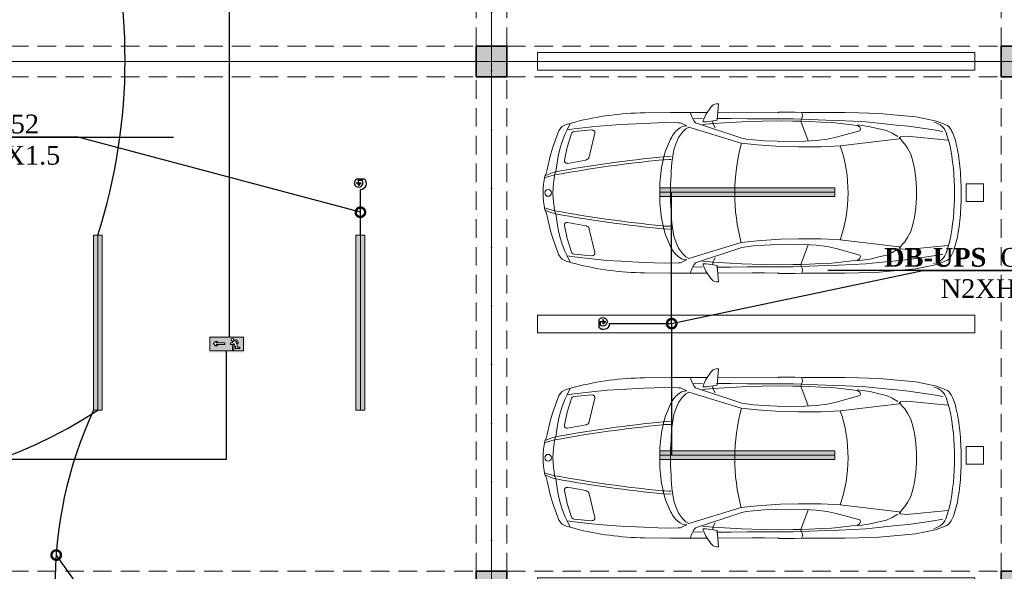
# Model space of a CAD drawing. Header units: inches. Extents: x -101229 to 34922, y -9538 to 27777.
# Tile 39 of 53: x 2374 to 13631, y -203 to 6098. Entities that reach past the tile are written whole.
import ezdxf
from ezdxf import colors
from ezdxf.entities.mleader import LeaderData, LeaderLine
from ezdxf.enums import TextEntityAlignment as Align
from ezdxf.math import Vec2, Vec3

# ---------------------------------------------------------------- set-up
doc = ezdxf.new("R2010")
doc.units = ezdxf.units.IN
doc.header["$MEASUREMENT"] = 0
doc.linetypes.add('Dot & Dashed', pattern=[670.277762, 317.5, -176.388889, 0, -176.388874])
doc.linetypes.add('Hidden', pattern=[317.5, 211.666667, -105.833333])
for name, color, linetype in [('- ავარიული განათება', 7, 'Continuous'), ('- განათება', 7, 'Continuous'), ('Structural - Bearing', 7, 'Continuous'), ('Structural - Grid', 7, 'Continuous')]:
    doc.layers.add(name, color=color, linetype=linetype)
doc.layers.add('New_Interior - Furniture _Pen_No__1', color=7, linetype='Continuous', lineweight=13)
doc.layers.add('Structural - Bearing_Pen_No__20', color=1, linetype='Continuous', lineweight=0)
for name, color, linetype, lineweight, true_color in [('Structural - Bearing_Pen_No__102', 7, 'Continuous', 13, 0xcccccc), ('Structural - Bearing_Pen_No__161', 7, 'Continuous', 13, 0x6a6a6a), ('Structural - Bearing_Pen_No__28', 7, 'Continuous', 35, 0xa80f02), ('Structural - Bearing_Pen_No__81', 7, 'Continuous', 20, 0x6a6a6a), ('Structural - Grid_Pen_No__81', 7, 'Continuous', 20, 0x6a6a6a)]:
    doc.layers.add(name, color=color, linetype=linetype, lineweight=lineweight, true_color=true_color)
doc.styles.add('CT', font='ARIALN.TTF', dxfattribs={"height": 200})
doc.styles.add('GENERATED_STYLE_3', font='txt')

# ---------------------------------------------------------------- blocks, each defined once
blk = doc.blocks.new('Column_21', base_point=(-23009, 20663))
at = {"layer": 'Structural - Bearing_Pen_No__161', "linetype": 'Continuous', "lineweight": 0, "true_color": 0x6a6a6a}
blk.add_hatch(color=251, dxfattribs=at).paths.add_polyline_path([(-22834, 20488), (-22834, 20838), (-23184, 20838), (-23184, 20488)])
at = {"layer": 'Structural - Bearing_Pen_No__20', "color": 1, "linetype": 'Continuous', "lineweight": 0}
for p, q in [((-23009, 20743), (-23009, 20918)), ((-23089, 20663), (-23264, 20663)), ((-22929, 20663), (-22754, 20663)), ((-23009, 20583), (-23009, 20408))]:
    blk.add_line(p, q, dxfattribs=at)
blk.add_point((-23009, 20663), dxfattribs=at)
at = {"layer": 'Structural - Bearing_Pen_No__28', "color": 14, "linetype": 'Continuous', "lineweight": 35, "true_color": 0xa80f02, "flags": 128}
blk.add_lwpolyline([(-22834, 20488), (-22834, 20838), (-23184, 20838), (-23184, 20488)], close=True, dxfattribs=at)
blk = doc.blocks.new('Column_22', base_point=(-23009, 26663))
at = {"layer": 'Structural - Bearing_Pen_No__161', "linetype": 'Continuous', "lineweight": 0, "true_color": 0x6a6a6a}
blk.add_hatch(color=251, dxfattribs=at).paths.add_polyline_path([(-22834, 26488), (-22834, 26838), (-23184, 26838), (-23184, 26488)])
at = {"layer": 'Structural - Bearing_Pen_No__20', "color": 1, "linetype": 'Continuous', "lineweight": 0}
for p, q in [((-23009, 26743), (-23009, 26918)), ((-23089, 26663), (-23264, 26663)), ((-23009, 26583), (-23009, 26408)), ((-22929, 26663), (-22754, 26663))]:
    blk.add_line(p, q, dxfattribs=at)
blk.add_point((-23009, 26663), dxfattribs=at)
at = {"layer": 'Structural - Bearing_Pen_No__28', "color": 14, "linetype": 'Continuous', "lineweight": 35, "true_color": 0xa80f02, "flags": 128}
blk.add_lwpolyline([(-22834, 26488), (-22834, 26838), (-23184, 26838), (-23184, 26488)], close=True, dxfattribs=at)
blk = doc.blocks.new('Column_25', base_point=(-17009, 20663))
at = {"layer": 'Structural - Bearing_Pen_No__161', "linetype": 'Continuous', "lineweight": 0, "true_color": 0x6a6a6a}
blk.add_hatch(color=251, dxfattribs=at).paths.add_polyline_path([(-16834, 20488), (-16834, 20838), (-17184, 20838), (-17184, 20488)])
at = {"layer": 'Structural - Bearing_Pen_No__20', "color": 1, "linetype": 'Continuous', "lineweight": 0}
for p, q in [((-17009, 20743), (-17009, 20918)), ((-17089, 20663), (-17264, 20663)), ((-16929, 20663), (-16754, 20663)), ((-17009, 20583), (-17009, 20408))]:
    blk.add_line(p, q, dxfattribs=at)
blk.add_point((-17009, 20663), dxfattribs=at)
at = {"layer": 'Structural - Bearing_Pen_No__28', "color": 14, "linetype": 'Continuous', "lineweight": 35, "true_color": 0xa80f02, "flags": 128}
blk.add_lwpolyline([(-16834, 20488), (-16834, 20838), (-17184, 20838), (-17184, 20488)], close=True, dxfattribs=at)
blk = doc.blocks.new('Column_26', base_point=(-17009, 26663))
at = {"layer": 'Structural - Bearing_Pen_No__161', "linetype": 'Continuous', "lineweight": 0, "true_color": 0x6a6a6a}
blk.add_hatch(color=251, dxfattribs=at).paths.add_polyline_path([(-16834, 26488), (-16834, 26838), (-17184, 26838), (-17184, 26488)])
at = {"layer": 'Structural - Bearing_Pen_No__20', "color": 1, "linetype": 'Continuous', "lineweight": 0}
for p, q in [((-17009, 26743), (-17009, 26918)), ((-17089, 26663), (-17264, 26663)), ((-17009, 26583), (-17009, 26408)), ((-16929, 26663), (-16754, 26663))]:
    blk.add_line(p, q, dxfattribs=at)
blk.add_point((-17009, 26663), dxfattribs=at)
at = {"layer": 'Structural - Bearing_Pen_No__28', "color": 14, "linetype": 'Continuous', "lineweight": 35, "true_color": 0xa80f02, "flags": 128}
blk.add_lwpolyline([(-16834, 26488), (-16834, 26838), (-17184, 26838), (-17184, 26488)], close=True, dxfattribs=at)
blk = doc.blocks.new('Standard grid marker')
at = {"layer": 'Structural - Grid_Pen_No__81', "color": 251, "linetype": 'Continuous', "lineweight": 20, "true_color": 0x6a6a6a}
blk.add_line((1000, 0), (51328, 0), dxfattribs=at)
at = {"layer": 'Structural - Grid_Pen_No__81', "color": 251, "lineweight": 20, "true_color": 0x6a6a6a, "style": 'GENERATED_STYLE_3'}
for tag, p in [('AC_MarkerText_1_0', (-100, -144)), ('AC_MarkerText_1_1', (52428, -144))]:
    blk.add_attdef(tag, text='', height=100, rotation=180, dxfattribs=at).set_placement(p, align=Align.TOP_CENTER)
blk = doc.blocks.new('Standard grid marker_2')
at = {"layer": 'Structural - Grid_Pen_No__81', "color": 251, "linetype": 'Continuous', "lineweight": 20, "true_color": 0x6a6a6a}
blk.add_line((1000, 0), (27735, 0), dxfattribs=at)
at = {"layer": 'Structural - Grid_Pen_No__81', "color": 251, "lineweight": 20, "true_color": 0x6a6a6a, "style": 'GENERATED_STYLE_3'}
for tag, p in [('AC_MarkerText_1_0', (-2, -47)), ('AC_MarkerText_1_1', (28933, -47))]:
    blk.add_attdef(tag, text='', height=100, rotation=270, dxfattribs=at).set_placement(p, align=Align.TOP_CENTER)
blk = doc.blocks.new('Parking Place')
at = {"layer": 'New_Interior - Furniture _Pen_No__1', "color": 7, "linetype": 'Continuous', "lineweight": 13, "flags": 128}
for points in [[(1400, 4900), (1600, 4900), (1600, 5100), (1400, 5100)], [(4400, 4900), (4600, 4900), (4600, 5100), (4400, 5100)], [(-100, 0), (100, 0), (100, 5000), (-100, 5000)], [(2900, 0), (3100, 0), (3100, 5000), (2900, 5000)], [(5900, 0), (6100, 0), (6100, 5000), (5900, 5000)]]:
    blk.add_lwpolyline(points, close=True, dxfattribs=at)
blk = doc.blocks.new('Car Symbol 27')
at = {"layer": 'New_Interior - Furniture _Pen_No__1', "color": 7, "linetype": 'Continuous', "lineweight": 13}
for p, q in [((-1984, 1017), (-2004, 1017)), ((-2004, 1017), (-1989, 830)), ((-1965, 1014), (-1984, 1017)), ((-1945, 1004), (-1965, 1014)), ((-3842, 906), (-4261, 867)), ((-3606, 915), (-3842, 906)), ((-3450, 918), (-3606, 915)), ((-2966, 917), (-3450, 918)), ((-2877, 921), (-2966, 917)), ((-2963, 904), (-2965, 886)), ((-2955, 917), (-2963, 904)), ((-2696, 921), (-2877, 921)), ((-2686, 914), (-2696, 921)), ((-1999, 917), (-2685, 914)), ((-2392, 915), (-2530, 915)), ((-1919, 980), (-1945, 1004)), ((-1861, 896), (-1919, 980)), ((-1453, 917), (-1877, 917)), ((-1689, 898), (-1686, 917)), ((-1158, 913), (-1453, 917)), ((-4559, 797), (-4614, 774)), ((-4483, 823), (-4559, 797)), ((-4261, 867), (-4483, 823)), ((-3836, 796), (-4042, 775)), ((-3688, 811), (-3836, 796)), ((-3543, 819), (-3688, 811)), ((-3376, 828), (-3543, 819)), ((-3341, 799), (-3528, 778)), ((-3232, 831), (-3376, 828)), ((-3299, 802), (-3341, 799)), ((-3179, 808), (-3299, 802)), ((-3232, 831), (-2954, 842)), ((-3045, 816), (-3179, 808)), ((-2946, 819), (-3045, 816)), ((-2946, 819), (-3029, 593)), ((-2965, 886), (-2961, 861)), ((-2961, 861), (-2952, 839)), ((-2858, 844), (-2954, 842)), ((-2952, 839), (-2946, 819)), ((-2856, 820), (-2946, 819)), ((-2722, 844), (-2858, 844)), ((-2725, 821), (-2856, 820)), ((-2503, 818), (-2725, 821)), ((-2518, 847), (-2722, 844)), ((-2338, 846), (-2518, 847)), ((-2273, 812), (-2503, 818)), ((-2146, 848), (-2338, 846)), ((-2074, 801), (-2273, 812)), ((-2273, 624), (-1744, 801)), ((-1984, 850), (-2146, 848)), ((-1941, 791), (-2074, 801)), ((-1989, 830), (-1943, 821)), ((-1941, 791), (-1969, 742)), ((-1943, 821), (-1864, 810)), ((-1941, 820), (-1941, 791)), ((-1821, 782), (-1941, 791)), ((-1864, 810), (-1839, 811)), ((-1836, 843), (-1861, 896)), ((-1830, 826), (-1836, 843)), ((-1829, 806), (-1830, 826)), ((-1710, 846), (-1821, 849)), ((-1744, 801), (-1728, 817)), ((-1728, 817), (-1710, 846)), ((-1710, 846), (-1700, 868)), ((-1700, 868), (-1689, 898)), ((-1600, 785), (-1571, 798)), ((-1571, 798), (-1546, 800)), ((-1546, 800), (-1393, 802)), ((-1393, 802), (-1151, 794)), ((-1151, 794), (-888, 780)), ((-264, 780), (-366, 809)), ((-310, 793), (-274, 720)), ((-4465, 720), (-4571, 702)), ((-4179, 761), (-4465, 720)), ((-4042, 775), (-4179, 761)), ((-3991, 681), (-4057, 642)), ((-3927, 711), (-3991, 681)), ((-3837, 731), (-3927, 711)), ((-3741, 756), (-3837, 731)), ((-3649, 770), (-3741, 756)), ((-3594, 778), (-3649, 770)), ((-3623, 751), (-3628, 727)), ((-3628, 727), (-3621, 710)), ((-3593, 768), (-3623, 751)), ((-3621, 710), (-3352, 635)), ((-3528, 778), (-3593, 768)), ((-1666, 750), (-2265, 567)), ((-1631, 730), (-1666, 750)), ((-1643, 767), (-1600, 785)), ((-1594, 694), (-1631, 730)), ((-1549, 632), (-1594, 694)), ((-888, 780), (-734, 771)), ((-734, 771), (-559, 755)), ((-528, 413), (-591, 681)), ((-559, 755), (-356, 731)), ((-352, 699), (-559, 718)), ((-356, 731), (-276, 718)), ((-326, 678), (-277, 520)), ((-274, 720), (-247, 666)), ((-171, 688), (-107, 511)), ((-4647, 562), (-4614, 672)), ((-4160, 646), (-4626, 602)), ((-4088, 641), (-4160, 646)), ((-4105, 591), (-4134, 558)), ((-4077, 628), (-4105, 591)), ((-4075, 632), (-4088, 641)), ((-4071, 618), (-4075, 632)), ((-3398, 536), (-4071, 618)), ((-3352, 635), (-3247, 612)), ((-3247, 612), (-3122, 598)), ((-3122, 598), (-2991, 591)), ((-2991, 591), (-2813, 588)), ((-2813, 588), (-2677, 590)), ((-2677, 590), (-2533, 596)), ((-2533, 596), (-2405, 606)), ((-2265, 567), (-2446, 549)), ((-2405, 606), (-2324, 615)), ((-2324, 615), (-2273, 624)), ((-1520, 567), (-1549, 632)), ((-1496, 493), (-1520, 567)), ((-247, 666), (-219, 588)), ((-219, 588), (-200, 525)), ((-4168, 509), (-4205, 442)), ((-4134, 558), (-4168, 509)), ((-3328, 532), (-3398, 536)), ((-3179, 527), (-3328, 532)), ((-2920, 526), (-3179, 527)), ((-2715, 530), (-2920, 526)), ((-2446, 549), (-2715, 530)), ((-1479, 396), (-1496, 493)), ((-244, 374), (-277, 520)), ((-200, 525), (-181, 453)), ((-181, 453), (-170, 396)), ((-107, 511), (-80, 418)), ((-1426, 415), (-1463, 412)), ((-1440, 380), (-1463, 380)), ((-1387, 379), (-1440, 380)), ((-1375, 412), (-1426, 415)), ((-1360, 376), (-1387, 379)), ((-279, 337), (-488, 375)), ((-170, 396), (-146, 240)), ((-46, 267), (-80, 418)), ((-146, 240), (-132, 207)), ((-90, 223), (-146, 240)), ((-46, 267), (-35, 221)), ((-134, 205), (-78, 191)), ((-132, 207), (-125, 157)), ((-125, 157), (-118, 111)), ((-23, 196), (-90, 223)), ((-78, 191), (-37, 180)), ((-37, 180), (-19, 170)), ((-19, 194), (-35, 221)), ((-118, 111), (-115, 57)), ((-115, 57), (-113, 0)), ((-125, -157), (-118, -111)), ((-118, -111), (-115, -57)), ((-115, -57), (-113, 0)), ((-146, -240), (-132, -207)), ((-90, -223), (-146, -240)), ((-134, -205), (-78, -191)), ((-132, -207), (-125, -157)), ((-23, -196), (-90, -223)), ((-78, -191), (-37, -180)), ((-46, -267), (-35, -221)), ((-37, -180), (-19, -170)), ((-19, -194), (-35, -221)), ((-279, -337), (-488, -375)), ((-170, -396), (-146, -240)), ((-46, -267), (-80, -418)), ((-4168, -509), (-4205, -442)), ((-1479, -396), (-1496, -493)), ((-1440, -380), (-1463, -380)), ((-1426, -415), (-1463, -412)), ((-1387, -379), (-1440, -380)), ((-1375, -412), (-1426, -415)), ((-1360, -376), (-1387, -379)), ((-528, -413), (-591, -681)), ((-244, -374), (-277, -520)), ((-181, -453), (-170, -396)), ((-107, -511), (-80, -418)), ((-4647, -562), (-4614, -672)), ((-4134, -558), (-4168, -509)), ((-4105, -591), (-4134, -558)), ((-3398, -536), (-4071, -618)), ((-3328, -532), (-3398, -536)), ((-3179, -527), (-3328, -532)), ((-2920, -526), (-3179, -527)), ((-2715, -530), (-2920, -526)), ((-2446, -549), (-2715, -530)), ((-2265, -567), (-2446, -549)), ((-1496, -493), (-1520, -567)), ((-326, -678), (-277, -520)), ((-219, -588), (-200, -525)), ((-200, -525), (-181, -453)), ((-171, -688), (-107, -511)), ((-4160, -646), (-4626, -602)), ((-4088, -641), (-4160, -646)), ((-4077, -628), (-4105, -591)), ((-4075, -632), (-4088, -641)), ((-4071, -618), (-4075, -632)), ((-3991, -681), (-4057, -642)), ((-3621, -710), (-3352, -635)), ((-3352, -635), (-3247, -612)), ((-3247, -612), (-3122, -598)), ((-3122, -598), (-2991, -591)), ((-2946, -819), (-3029, -593)), ((-2991, -591), (-2813, -588)), ((-2813, -588), (-2677, -590)), ((-2677, -590), (-2533, -596)), ((-2533, -596), (-2405, -606)), ((-2405, -606), (-2324, -615)), ((-2324, -615), (-2273, -624)), ((-2273, -624), (-1744, -801)), ((-1666, -750), (-2265, -567)), ((-1549, -632), (-1594, -694)), ((-1520, -567), (-1549, -632)), ((-274, -720), (-247, -666)), ((-247, -666), (-219, -588)), ((-4559, -797), (-4614, -774)), ((-4465, -720), (-4571, -702)), ((-4179, -761), (-4465, -720)), ((-4042, -775), (-4179, -761)), ((-3836, -796), (-4042, -775)), ((-3927, -711), (-3991, -681)), ((-3837, -731), (-3927, -711)), ((-3741, -756), (-3837, -731)), ((-3649, -770), (-3741, -756)), ((-3594, -778), (-3649, -770)), ((-3628, -727), (-3621, -710)), ((-3623, -751), (-3628, -727)), ((-3593, -768), (-3623, -751)), ((-3528, -778), (-3593, -768)), ((-3341, -799), (-3528, -778)), ((-1941, -791), (-1969, -742)), ((-1821, -782), (-1941, -791)), ((-1631, -730), (-1666, -750)), ((-1643, -767), (-1600, -785)), ((-1594, -694), (-1631, -730)), ((-1600, -785), (-1571, -798)), ((-1151, -794), (-888, -780)), ((-888, -780), (-734, -771)), ((-734, -771), (-559, -755)), ((-352, -699), (-559, -718)), ((-559, -755), (-356, -731)), ((-264, -780), (-366, -809)), ((-356, -731), (-276, -718)), ((-310, -793), (-274, -720)), ((-4483, -823), (-4559, -797)), ((-4261, -867), (-4483, -823)), ((-3842, -906), (-4261, -867)), ((-3688, -811), (-3836, -796)), ((-3543, -819), (-3688, -811)), ((-3376, -828), (-3543, -819)), ((-3232, -831), (-3376, -828)), ((-3299, -802), (-3341, -799)), ((-3179, -808), (-3299, -802)), ((-3232, -831), (-2954, -842)), ((-3045, -816), (-3179, -808)), ((-2946, -819), (-3045, -816)), ((-2965, -886), (-2961, -861)), ((-2963, -904), (-2965, -886)), ((-2961, -861), (-2954, -841)), ((-2954, -841), (-2946, -819)), ((-2858, -844), (-2954, -842)), ((-2856, -820), (-2946, -819)), ((-2722, -844), (-2858, -844)), ((-2725, -821), (-2856, -820)), ((-2503, -818), (-2725, -821)), ((-2518, -847), (-2722, -844)), ((-2338, -846), (-2518, -847)), ((-2273, -812), (-2503, -818)), ((-2146, -848), (-2338, -846)), ((-2074, -801), (-2273, -812)), ((-1984, -850), (-2146, -848)), ((-1941, -791), (-2074, -801)), ((-2004, -1017), (-1989, -830)), ((-1989, -830), (-1943, -821)), ((-1943, -821), (-1864, -810)), ((-1941, -820), (-1941, -791)), ((-1861, -896), (-1919, -980)), ((-1864, -810), (-1839, -811)), ((-1836, -843), (-1861, -896)), ((-1830, -826), (-1836, -843)), ((-1829, -806), (-1830, -826)), ((-1710, -846), (-1821, -849)), ((-1744, -801), (-1728, -817)), ((-1728, -817), (-1710, -846)), ((-1710, -846), (-1700, -868)), ((-1700, -868), (-1689, -898)), ((-1689, -898), (-1686, -917)), ((-1571, -798), (-1546, -800)), ((-1546, -800), (-1393, -802)), ((-1393, -802), (-1151, -794)), ((-3606, -915), (-3842, -906)), ((-3450, -918), (-3606, -915)), ((-2966, -917), (-3450, -918)), ((-2877, -921), (-2966, -917)), ((-2955, -917), (-2963, -904)), ((-2696, -921), (-2877, -921)), ((-2686, -914), (-2696, -921)), ((-1999, -917), (-2685, -914)), ((-1945, -1004), (-1965, -1014)), ((-1919, -980), (-1945, -1004)), ((-1453, -917), (-1877, -917)), ((-1158, -913), (-1453, -917)), ((-1984, -1017), (-2004, -1017)), ((-1965, -1014), (-1984, -1017))]:
    blk.add_line(p, q, dxfattribs=at)
blk.add_circle((-58, 0), 39.1, dxfattribs=at)
for centre, radius, start, end in [((-1180, -2308), 3221, 75.3692, 89.6147), ((-4423, 614), 200, 102.9981, 163.2615), ((-4415, 562), 296, 137.753, 164.573), ((-4582, 705), 75.7, 116.2564, 132.7691), ((-4592, 723), 55.5, 112.9917, 115.5464), ((-1643, 635), 132, 62.6713, 90), ((-1726, 500), 290, 28.3495, 60.3799), ((-562, 688), 30, 84.7809, 193.2364), ((-355, 669), 30, 17.3318, 84.7818), ((-312, 638), 150, 19.7555, 71.4709), ((-3476, 243), 1287, 162.0281, 171.9884), ((-4369, 4), 2178, 344.8283, 15.1045), ((-2192, 222), 832, 14.172, 29.9366), ((-1944, 0), 2761, 168.2577, 191.7424), ((-1824, 0), 1663, 160.9767, 198.8163), ((-2142, 34), 2637, 171.5296, 177.6904), ((-2729, 0), 1541, 163.3477, 196.6523), ((-5076, 0), 3619, 353.7227, 6.2772), ((-2877, 34), 1543, 4.3137, 14.7384), ((-2771, -14054), 14533, 79.5924, 84.4853), ((-2754, -14060), 14503, 79.5924, 84.4853), ((-479, 424), 50, 193.2368, 259.7927), ((-273, 367), 30, 259.7918, 12.6561), ((-1533, 0), 3247, 177.5196, 180.0008), ((-3211, 0), 1878, 355.4299, 4.5699), ((-1022, 0), 1022, 349.0272, 10.9729), ((-1505, 0), 3275, 180, 180.1671), ((-1731, -5), 3049, 180.0843, 185.6746), ((-2877, -34), 1543, 345.2615, 355.6862), ((-2754, 14060), 14503, 275.5147, 280.4076), ((-2887, -129), 1886, 185.4031, 193.1131), ((-2771, 14054), 14533, 275.5147, 280.4076), ((-273, -367), 30, 347.3444, 100.2081), ((-2192, -222), 832, 330.063, 345.8279), ((-479, -424), 50, 100.2074, 166.7634), ((-4110, -426), 628, 191.9919, 208.1327), ((-4423, -614), 200, 196.7385, 257.0019), ((-1726, -500), 290, 299.6194, 331.6502), ((-4489, -620), 202, 210.3469, 218.9129), ((-4557, -676), 114, 218.7476, 231.2781), ((-4587, -713), 67.2, 231.2736, 246.5356), ((-1643, -635), 132, 269.9996, 297.3277), ((-562, -688), 30, 166.764, 275.2191), ((-355, -669), 30, 275.2182, 342.6682), ((-312, -638), 150, 288.5291, 340.2445), ((-1180, 2308), 3221, 270.3853, 284.6308)]:
    blk.add_arc(centre, radius, start, end, dxfattribs=at)
blk = doc.blocks.new('Beam_4', base_point=(-17009, 14663))
at = {"layer": 'Structural - Bearing_Pen_No__102', "color": 254, "linetype": 'Hidden', "lineweight": 13, "true_color": 0xcccccc}
for p, q in [((-17184, 26838), (-17184, 32488)), ((-17184, 20838), (-17184, 26488))]:
    blk.add_line(p, q, dxfattribs=at)
blk = doc.blocks.new('Beam_5', base_point=(-23009, 14663))
at = {"layer": 'Structural - Bearing_Pen_No__102', "color": 254, "linetype": 'Hidden', "lineweight": 13, "true_color": 0xcccccc}
for p, q in [((-23184, 26838), (-23184, 32488)), ((-22834, 26838), (-22834, 32488)), ((-23184, 20838), (-23184, 26488)), ((-22834, 20838), (-22834, 26488))]:
    blk.add_line(p, q, dxfattribs=at)
at = {"layer": 'Structural - Bearing_Pen_No__81', "color": 251, "linetype": 'Dot & Dashed', "lineweight": 20, "true_color": 0x6a6a6a}
blk.add_line((-23009, 14663), (-23009, 39096), dxfattribs=at)
blk = doc.blocks.new('Beam_11', base_point=(-47009, 20663))
at = {"layer": 'Structural - Bearing_Pen_No__102', "color": 254, "linetype": 'Hidden', "lineweight": 13, "true_color": 0xcccccc}
for p, q in [((-28834, 20838), (-23184, 20838)), ((-22834, 20838), (-17184, 20838))]:
    blk.add_line(p, q, dxfattribs=at)
blk = doc.blocks.new('Beam_12', base_point=(-47009, 26663))
at = {"layer": 'Structural - Bearing_Pen_No__102', "color": 254, "linetype": 'Hidden', "lineweight": 13, "true_color": 0xcccccc}
for p, q in [((-28834, 26838), (-23184, 26838)), ((-22834, 26838), (-17184, 26838)), ((-28834, 26488), (-23184, 26488)), ((-22834, 26488), (-17184, 26488))]:
    blk.add_line(p, q, dxfattribs=at)
at = {"layer": 'Structural - Bearing_Pen_No__81', "color": 251, "linetype": 'Dot & Dashed', "lineweight": 20, "true_color": 0x6a6a6a}
blk.add_line((-47009, 26663), (991, 26663), dxfattribs=at)
blk = doc.blocks.new('მოძრაობის დეტექტორი')
at = {"layer": '- განათება'}
h = blk.add_hatch(color=6, dxfattribs=at)
h.dxf.hatch_style = 1
h.paths.add_polyline_path([(-100, -1), (1, -123), (100, 1)])
at = {"layer": '- განათება', "color": 6}
for p, q in [((-100, -1), (100, 1)), ((-58, 165), (233, 165)), ((0, 106), (143, 106)), ((1, -123), (100, 1))]:
    blk.add_line(p, q, dxfattribs=at)
blk.add_lwpolyline([(0, 0), (0, 106)], dxfattribs=at)
for centre, radius, start, end in [((3, 0), 176, 110.3272, 37.1447), ((77, -23), 245, 270.0765, 50.2358)]:
    blk.add_arc(centre, radius, start, end, dxfattribs=at)
blk = doc.blocks.new('მოძრაობის დედექტორი')
at = {"layer": '- განათება', "color": 6}
blk.add_blockref('მოძრაობის დეტექტორი', (0, 0), dxfattribs=at)
blk = doc.blocks.new('_DotSmall')
at = {"color": 0, "linetype": 'ByBlock', "const_width": 0.5}
blk.add_lwpolyline([(-0.0625, 0, 1), (0.0625, 0, 1)], format="xyb", close=True, dxfattribs=at)
blk = doc.blocks.new('ექსიტიი')
at = {"layer": '- ავარიული განათება', "linetype": 'Continuous', "lineweight": 35}
h = blk.add_hatch(color=7, dxfattribs=at)
h.paths.add_polyline_path([(-16445, -14820), (-15391, -14820), (-15391, -14349), (-16445, -14349)])
h.paths.add_polyline_path([(-15397, -14813), (-16438, -14813), (-16438, -14356), (-15397, -14356)], flags=0)
at = {"layer": '- ავარიული განათება', "transparency": 33554687}
h = blk.add_hatch(color=3, dxfattribs=at)
h.dxf.hatch_style = 1
h.paths.add_polyline_path([(-16408, -14386), (-16408, -14785), (-15428, -14785), (-15428, -14386)])
h.paths.add_polyline_path([(-15863, -14548), (-15610, -14548), (-15650, -14505), (-15594, -14505), (-15534, -14570), (-15597, -14635), (-15652, -14635), (-15611, -14593), (-15863, -14593)], flags=16)
h.paths.add_polyline_path([(-16057, -14458, -1), (-16132, -14458, -1)], flags=16)
h.paths.add_polyline_path([(-16029, -14548), (-16029, -14593), (-16141, -14593), (-16150, -14610), (-16089, -14647), (-16089, -14758), (-16133, -14758), (-16133, -14671), (-16181, -14638), (-16181, -14712), (-16310, -14712), (-16310, -14670), (-16225, -14670), (-16225, -14570), (-16268, -14545), (-16223, -14469), (-16142, -14469, 0.505536), (-16092, -14503), (-16092, -14548)], flags=16)
at = {"layer": '- ავარიული განათება', "color": 7, "linetype": 'Continuous', "lineweight": 13}
for p, q in [((-15428, -14386), (-16408, -14386)), ((-16408, -14386), (-16408, -14785)), ((-15428, -14785), (-15428, -14386)), ((-16225, -14670), (-16310, -14670)), ((-16310, -14670), (-16310, -14712)), ((-16223, -14469), (-16268, -14545)), ((-16268, -14545), (-16233, -14565)), ((-16233, -14565), (-16200, -14503)), ((-16180, -14509), (-16225, -14592)), ((-16225, -14592), (-16225, -14670)), ((-16142, -14469), (-16223, -14469)), ((-16200, -14503), (-16180, -14509)), ((-16181, -14712), (-16181, -14638)), ((-16181, -14638), (-16133, -14671)), ((-16150, -14610), (-16126, -14561)), ((-16089, -14647), (-16150, -14610)), ((-16133, -14671), (-16133, -14758)), ((-16126, -14561), (-16126, -14593)), ((-16126, -14593), (-16029, -14593)), ((-16092, -14548), (-16092, -14503)), ((-16029, -14548), (-16092, -14548)), ((-16089, -14758), (-16089, -14647)), ((-16029, -14593), (-16029, -14548)), ((-15610, -14548), (-15863, -14548)), ((-15863, -14548), (-15863, -14593)), ((-15863, -14593), (-15611, -14593)), ((-15611, -14593), (-15652, -14635)), ((-15652, -14635), (-15597, -14635)), ((-15594, -14505), (-15650, -14505)), ((-15650, -14505), (-15610, -14548)), ((-15597, -14635), (-15534, -14570)), ((-15534, -14570), (-15594, -14505)), ((-16408, -14785), (-15428, -14785)), ((-16310, -14712), (-16181, -14712)), ((-16133, -14758), (-16089, -14758))]:
    blk.add_line(p, q, dxfattribs=at)
for centre, start, end in [((-16104, -14468), 181.7955, 289.0684), ((-16094, -14458), 360, 180), ((-16094, -14458), 180, 0)]:
    blk.add_arc(centre, 37.2, start, end, dxfattribs=at)

msp = doc.modelspace()

# ---------------------------------------------------------------- hatches: boundary and pattern name
at = {"layer": '- განათება', "linetype": 'Continuous', "lineweight": 0, "true_color": 0xbfbf00}
for points in [[(9692.35861, 4077.13108), (9692.35861, 4177.13108), (11692.35861, 4177.13108), (11692.35861, 4077.13108)], [(3218.49746, 3637.28394), (3318.49746, 3637.28394), (3318.49746, 1637.28394), (3218.49746, 1637.28394)], [(6218.49746, 3637.28394), (6318.49746, 3637.28394), (6318.49746, 1637.28394), (6218.49746, 1637.28394)], [(9692.35861, 1074.83473), (9692.35861, 1174.83473), (11692.35861, 1174.83473), (11692.35861, 1074.83473)]]:
    msp.add_hatch(color=52, dxfattribs=at).paths.add_polyline_path(points)

# ---------------------------------------------------------------- linework, layer by layer
at = {"layer": '- ავარიული განათება', "color": 3}
for points in [[(4768.71602, 8430.50283), (4768.71602, 2470.11968)], [(-9234.9423, 2023.58056), (-9234.9423, 1077.80094), (4739.22924, 1077.80094), (4739.22924, 2314.15804)]]:
    msp.add_lwpolyline(points, dxfattribs=at)
at = {"layer": '- განათება', "color": 7, "linetype": 'Continuous', "lineweight": 13}
for p, q in [((9692.35861, 4127.13108), (11692.35861, 4127.13108)), ((3268.49746, 3637.28394), (3268.49746, 1637.28394)), ((6268.49746, 3637.28394), (6268.49746, 1637.28394)), ((9692.35861, 1124.83473), (11692.35861, 1124.83473))]:
    msp.add_line(p, q, dxfattribs=at)
at = {"layer": '- განათება', "color": 8, "linetype": 'Continuous', "lineweight": 15, "flags": 128}
for points in [[(9692.35861, 4077.13108), (9692.35861, 4177.13108), (11692.35861, 4177.13108), (11692.35861, 4077.13108)], [(3218.49746, 3637.28394), (3318.49746, 3637.28394), (3318.49746, 1637.28394), (3218.49746, 1637.28394)], [(6218.49746, 3637.28394), (6318.49746, 3637.28394), (6318.49746, 1637.28394), (6218.49746, 1637.28394)], [(9692.35861, 1074.83473), (9692.35861, 1174.83473), (11692.35861, 1174.83473), (11692.35861, 1074.83473)]]:
    msp.add_lwpolyline(points, close=True, dxfattribs=at)
at = {"layer": '- განათება', "color": 1}
for points in [[(6268.49746, 3637.28394), (6269.82918, 4160.06627)], [(9828, 2626.42489), (9828, 4127.13108)], [(9115.21767, 2626.42489), (9828, 2626.42489), (9828, 1124.83473)]]:
    msp.add_lwpolyline(points, dxfattribs=at)
for centre, radius, start, end in [((-3004.97021, 5635.39278), 6583.98326, 342.333245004, 17.666754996), ((282.25492, 6209.31471), 5460.8708, 236.849257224, 303.150742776), ((7442.36737, -335.34903), 4661.7977, 154.966470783, 206.448528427)]:
    msp.add_arc(centre, radius, start, end, dxfattribs=at)

# ---------------------------------------------------------------- block references
at = {"layer": '- ავარიული განათება', "xscale": -0.3911874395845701, "yscale": 0.3911874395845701, "zscale": 0.3911874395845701}
msp.add_blockref('ექსიტიი', (-1487.64879, 8097.76241), dxfattribs=at)
at = {"layer": '- განათება', "color": 6, "xscale": 0.2773570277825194, "yscale": 0.2773570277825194, "zscale": 0.2773570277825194}
msp.add_blockref('მოძრაობის დედექტორი', (6248.41007, 4234.37079), dxfattribs=at)
at = {"layer": '- განათება', "color": 6, "xscale": -0.2773570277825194, "yscale": 0.2773570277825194, "zscale": 0.2773570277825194, "rotation": 89.99999999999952}
msp.add_blockref('მოძრაობის დედექტორი', (9040.91315, 2647.844), dxfattribs=at)
at = {"layer": 'New_Interior - Furniture _Pen_No__1', "color": 7, "linetype": 'Continuous', "lineweight": 13, "xscale": -1, "zscale": 1000, "rotation": 270}
msp.add_blockref('Parking Place', (8293.71602, -377.71606), dxfattribs=at)
at = {"layer": 'New_Interior - Furniture _Pen_No__1', "color": 7, "linetype": 'Continuous', "lineweight": 13, "zscale": 1000, "rotation": 180}
for p in [(8358.15201, 4120.44855), (8358.15201, 1093.59124)]:
    msp.add_blockref('Car Symbol 27', p, dxfattribs=at)
at = {"layer": 'Structural - Bearing', "color": 254, "lineweight": 13, "true_color": 0xcccccc}
for name, p in [('Beam_5', (7768.71602, -6377.71606)), ('Beam_4', (13768.71602, -6377.71606)), ('Beam_12', (-16231.28398, 5622.28394)), ('Beam_11', (-16231.28398, -377.71606))]:
    msp.add_blockref(name, p, dxfattribs=at)
at = {"layer": 'Structural - Bearing', "color": 14, "lineweight": 35, "true_color": 0xa80f02}
for name, p in [('Column_22', (7768.71602, 5622.28394)), ('Column_26', (13768.71602, 5622.28394)), ('Column_21', (7768.71602, -377.71606)), ('Column_25', (13768.71602, -377.71606))]:
    msp.add_blockref(name, p, dxfattribs=at)
at = {"layer": 'Structural - Grid', "color": 8, "linetype": 'Continuous', "lineweight": 15, "zscale": 1000}
for name, p, rotation in [('Standard grid marker_2', (7768.71602, -9337.64184), 90), ('Standard grid marker', (34721.7883, 5622.28394), 180)]:
    msp.add_blockref(name, p, dxfattribs=dict(at, rotation=rotation))

# ---------------------------------------------------------------- leaders
at = {"layer": '- განათება', "color": 7}
ml = msp.add_multileader_mtext('Standard', dxfattribs=at)
ml.set_content('\\pxt14;{\\fSylfaen|b1|i0|c0|p18;DB-UPS  \\fSylfaen|b0|i0|c0|p18;\\C1;QF-52            \\C7;N2XH-3X1.5}', color=7, style='CT')
ml.set_leader_properties()
ml.set_arrow_properties(name='DOTSMALL')
ml.build(insert=Vec2(0, 0))
ml.multileader.update_dxf_attribs({"has_dogleg": 0, "text_left_attachment_type": 6, "text_right_attachment_type": 6, "dogleg_length": 9, "arrow_head_size": 215.76216})
ctx = ml.context
ctx.base_point, ctx.char_height, ctx.arrow_head_size, ctx.landing_gap_size, ctx.plane_origin = Vec3(863.57861, 4757.26039), 214.216008, 215.76216, 71.92072, Vec3(-16642.8413, -15706.56111)
ctx.left_attachment, ctx.right_attachment, ctx.text_align_type = 6, 6, 1
notes = []
notes.append((ctx, [(0, (1, 1, 0), (3050.89428, 4757.26039), (-1, 0), 9, [(2, [(6269.16332, 3898.67511)], 0, [])])]))
ctx.mtext.insert, ctx.mtext.width, ctx.mtext.defined_height, ctx.mtext.alignment, ctx.mtext.flow_direction = Vec3(1952.73644, 5014.3196), 3165.613385, 305.10903, 2, 5
ml = msp.add_multileader_mtext('Standard', dxfattribs=at)
ml.set_content('\\pxt14;{\\fSylfaen|b1|i0|c0|p18;DB-UPS  \\fSylfaen|b0|i0|c0|p18;\\C1;QF-52            \\C7;N2XH-3X1.5}', color=7, style='CT')
ml.set_leader_properties()
ml.set_arrow_properties(name='DOTSMALL')
ml.build(insert=Vec2(0, 0))
ml.multileader.update_dxf_attribs({"has_dogleg": 0, "text_left_attachment_type": 6, "text_right_attachment_type": 6, "dogleg_length": 9, "arrow_head_size": 215.76216})
ctx = ml.context
ctx.base_point, ctx.char_height, ctx.arrow_head_size, ctx.landing_gap_size, ctx.plane_origin = Vec3(863.57861, 4757.26039), 214.216008, 215.76216, 71.92072, Vec3(-16642.8413, -15706.56111)
ctx.left_attachment, ctx.right_attachment, ctx.text_align_type = 6, 6, 1
notes.append((ctx, [(1, (1, 1, 0), (854.57861, 4757.26039), (1, 0), 9, [(2, [(269.82918, 3898.67511)], 0, [])])]))
ctx.mtext.insert, ctx.mtext.width, ctx.mtext.defined_height, ctx.mtext.alignment, ctx.mtext.flow_direction = Vec3(1952.73644, 5014.3196), 3165.613385, 305.10903, 2, 5
ml = msp.add_multileader_mtext('Standard', dxfattribs=at)
ml.set_content('\\pxt14;{\\fSylfaen|b1|i0|c0|p18;DB-UPS  \\fSylfaen|b0|i0|c0|p18;\\C1;QF-53            \\C7;N2XH-3X1.5}', color=7, style='CT')
ml.set_leader_properties()
ml.set_arrow_properties(name='DOTSMALL')
ml.build(insert=Vec2(0, 0))
ml.multileader.update_dxf_attribs({"has_dogleg": 0, "text_left_attachment_type": 6, "text_right_attachment_type": 6, "dogleg_length": 9, "arrow_head_size": 215.76216})
ctx = ml.context
ctx.base_point, ctx.char_height, ctx.arrow_head_size, ctx.landing_gap_size, ctx.plane_origin = Vec3(12699.02292, 3233.76039), 214.216008, 215.76216, 71.92072, Vec3(-4212.70389, -17741.53755)
ctx.left_attachment, ctx.right_attachment, ctx.text_align_type = 6, 6, 1
notes.append((ctx, [(1, (1, 1, 0), (12690.02292, 3233.76039), (1, 0), 9, [(2, [(9828, 2626.42489)], 0, [])])]))
ctx.mtext.insert, ctx.mtext.width, ctx.mtext.defined_height, ctx.mtext.alignment, ctx.mtext.flow_direction = Vec3(13790, 3490.8196), 3165.613385, 305.10903, 2, 5
ml = msp.add_multileader_mtext('Standard', dxfattribs=at)
ml.set_content('\\pxt14;{\\fSylfaen|b1|i0|c0|p18;DB-UPS  \\fSylfaen|b0|i0|c0|p18;\\C1;QF-53            \\C7;N2XH-3X1.5}', color=7, style='CT')
ml.set_leader_properties()
ml.set_arrow_properties(name='DOTSMALL')
ml.build(insert=Vec2(0, 0))
ml.multileader.update_dxf_attribs({"has_dogleg": 0, "text_left_attachment_type": 6, "text_right_attachment_type": 6, "dogleg_length": 9, "arrow_head_size": 215.76216})
ctx = ml.context
ctx.base_point, ctx.char_height, ctx.arrow_head_size, ctx.landing_gap_size, ctx.plane_origin = Vec3(12699.02292, 3233.76039), 214.216008, 215.76216, 71.92072, Vec3(-4212.70389, -17741.53755)
ctx.left_attachment, ctx.right_attachment, ctx.text_align_type = 6, 6, 1
notes.append((ctx, [(0, (1, 1, 0), (14889.97708, 3233.76039), (-1, 0), 9, [(2, [(17275, 2641.79635)], 0, [])])]))
ctx.mtext.insert, ctx.mtext.width, ctx.mtext.defined_height, ctx.mtext.alignment, ctx.mtext.flow_direction = Vec3(13790, 3490.8196), 3165.613385, 305.10903, 2, 5
ml = msp.add_multileader_mtext('Standard', dxfattribs=at)
ml.set_content('\\pxt14;{\\fSylfaen|b1|i0|c0|p18;DB-UPS  \\fSylfaen|b0|i0|c0|p18;\\C1;QF-51            \\C7;N2XH-3X1.5}', color=7, style='CT')
ml.set_leader_properties()
ml.set_arrow_properties(name='DOTSMALL')
ml.build(insert=Vec2(0, 0))
ml.multileader.update_dxf_attribs({"has_dogleg": 0, "text_left_attachment_type": 6, "text_right_attachment_type": 6, "dogleg_length": 9, "arrow_head_size": 215.76216})
ctx = ml.context
ctx.base_point, ctx.char_height, ctx.arrow_head_size, ctx.landing_gap_size, ctx.plane_origin = Vec3(3622.86259, -1196.73961), 214.216008, 215.76216, 71.92072, Vec3(-13883.55733, -21660.56111)
ctx.left_attachment, ctx.right_attachment, ctx.text_align_type = 6, 6, 1
notes.append((ctx, [(1, (1, 1, 0), (3613.86259, -1196.73961), (1, 0), 9, [(2, [(2791.41059, -17.60875)], 0, [])])]))
ctx.mtext.insert, ctx.mtext.width, ctx.mtext.defined_height, ctx.mtext.alignment, ctx.mtext.flow_direction = Vec3(4703, -939.6804), 3165.613385, 305.10903, 2, 5
for ctx, leaders in notes:
    for number, flags, end, landing, length, lines in leaders:
        leader = LeaderData()
        leader.index, (leader.has_last_leader_line, leader.has_dogleg_vector, leader.attachment_direction) = number, flags
        leader.last_leader_point, leader.dogleg_vector, leader.dogleg_length = Vec3(end), Vec3(landing), length
        for number, points, colour, breaks in lines:
            line = LeaderLine()
            line.index, line.vertices, line.color, line.breaks = number, Vec3.list(points), colors.encode_raw_color(colour), breaks
            leader.lines.append(line)
        ctx.leaders.append(leader)

doc.saveas('drawing.dxf')
